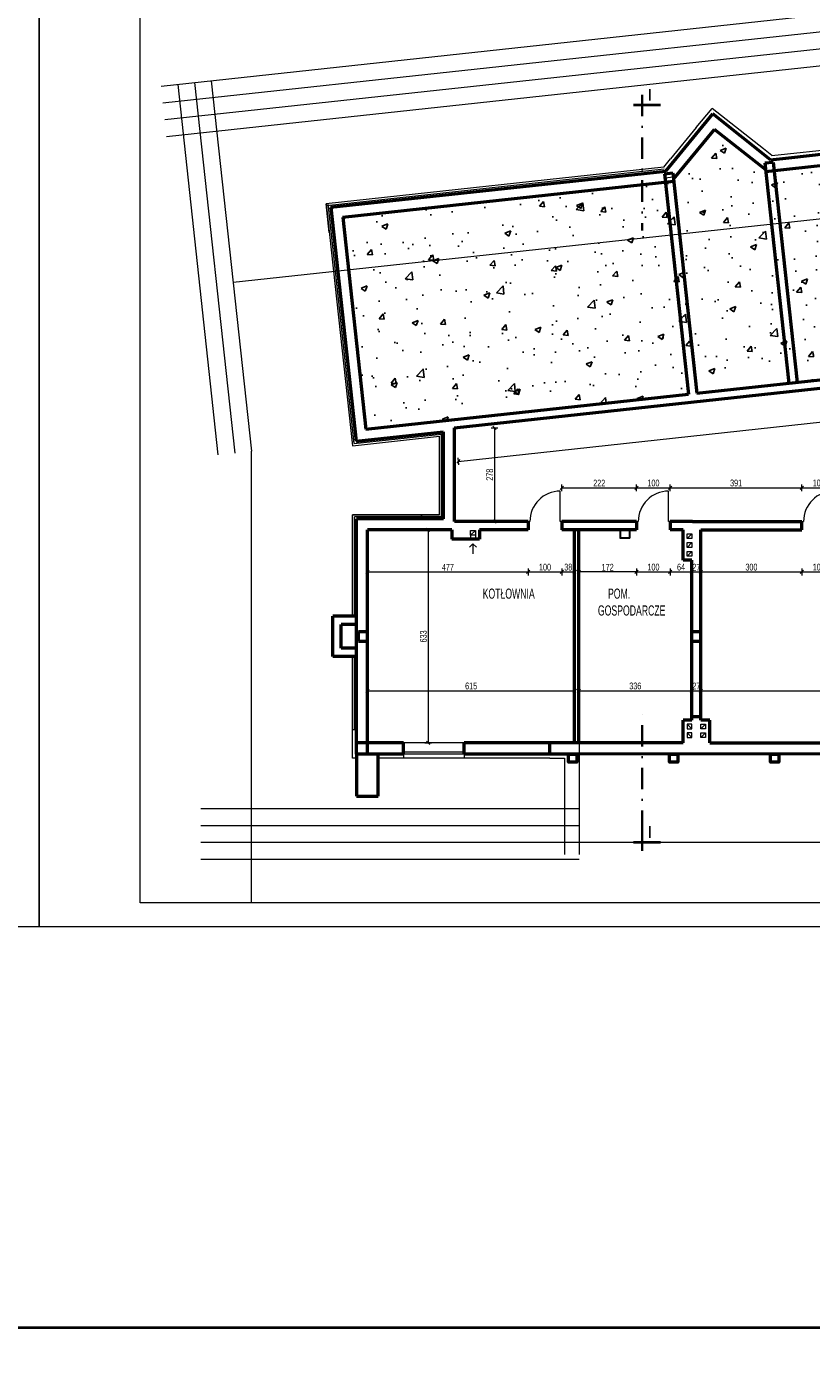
# Model space of a CAD drawing. Header units: millimetres. Extents: x 72202 to 304796, y 21658 to 519946.
# Tile 60 of 95: x 200516 to 202846, y 219314 to 223279. Entities that reach past the tile are written whole.
import ezdxf

# ---------------------------------------------------------------- set-up
doc = ezdxf.new("R2010")
doc.units = ezdxf.units.MM
doc.linetypes.add('ACAD_ISO10W100', pattern=[18.5, 12, -3, 0.5, -3])
doc.linetypes.add('DASHDOT', pattern=[25.4, 12.7, -6.35, 0, -6.35])
doc.layers.get('Defpoints').update_dxf_attribs({"color": 3})
for name, color, linetype, lineweight in [('kreskowanie', 9, 'Continuous', 5), ('linia - gruba - projektowana', 170, 'Continuous', 50), ('linia - ściany do wyburzenia', 9, 'Continuous', 5), ('LINIA CIENKA', 7, 'Continuous', 13), ('LINIA KRESKOWANIE', 9, 'Continuous', 5), ('LINIA WYMIAROWANIE', 1, 'Continuous', 9), ('OPISY', 251, 'Continuous', 9), ('ściana_istniejąca', 7, 'Continuous', 35)]:
    doc.layers.add(name, color=color, linetype=linetype, lineweight=lineweight)
doc.layers.add('LINIA-NIE DRUKOWAĆ', color=3, linetype='Continuous', lineweight=20, plot=False)
doc.styles.add('simplex', font='arial.ttf')
doc.styles.get("Standard").update_dxf_attribs({"font": 'ARIALN.TTF', "width": 0.75})
doc.linetypes.add('GRADZINOWANIE', pattern='A,0.00254,-2.54,[134,ltypeshp.shx,S=2.54,R=0,X=-2.54,Y=0],-5.08,[134,ltypeshp.shx,S=2.54,R=180,X=2.54,Y=0],-2.54', length=10.16254)
doc.dimstyles.new('sebek100', dxfattribs={"dimtxt": 17, "dimasz": 10, "dimexe": 10, "dimexo": 20, "dimgap": 4, "dimtad": 1, "dimrnd": 0.5, "dimtxsty": 'Standard', "dimblk": 'OBLIQUE', "dimcen": 8, "dimclre": 1, "dimazin": 0, "dimtm": 1e-09, "dimtfac": 1, "dimtix": 1, "dimtmove": 1, "dimatfit": 3, "dimldrblk": 'zas', "dimfxl": 0, "dimtolj": 2, "dimlwd": -1, "dimlwe": -1, "dimarcsym": 0})

# ---------------------------------------------------------------- blocks, each defined once
blk = doc.blocks.new('_Oblique')
at = {"color": 0, "linetype": 'ByBlock', "lineweight": -2}
blk.add_line((-0.5, -0.5), (0.5, 0.5), dxfattribs=at)
blk = doc.blocks.new('*D316')
at = {"layer": 'Defpoints', "color": 0, "lineweight": -3, "ltscale": 1.2}
for p in [(202465.3, 221218.8), (202465.3, 41854.9), (202493.3, 41854.9)]:
    blk.add_point(p, dxfattribs=at)
at = {"layer": 'LINIA WYMIAROWANIE', "color": 1, "ltscale": 1.2}
for p, q in [((202465.3, 41859.9), (202465.3, 41844.9)), ((202493.3, 41854.9), (202493.3, 41844.9))]:
    blk.add_line(p, q, dxfattribs=at)
at = {"layer": 'LINIA WYMIAROWANIE', "color": 0, "ltscale": 1.2}
blk.add_line((202493.3, 41854.9), (202465.3, 41854.9), dxfattribs=at)
at = {"layer": 'LINIA WYMIAROWANIE', "color": 0, "ltscale": 1.2, "xscale": 10, "yscale": 10, "zscale": 10, "rotation": 180}
blk.add_blockref('_Oblique', (202465.3, 41854.9), dxfattribs=at)
at = {"layer": 'LINIA WYMIAROWANIE', "color": 0, "ltscale": 1.2, "xscale": 10, "yscale": 10, "zscale": 10}
blk.add_blockref('_Oblique', (202493.3, 41854.9), dxfattribs=at)
at = {"layer": 'LINIA WYMIAROWANIE', "color": 0, "lineweight": -3, "ltscale": 1.2, "insert": (202479.3, 41868.1), "char_height": 18, "attachment_point": 5}
blk.add_mtext('\\A2;28', dxfattribs=at)
blk = doc.blocks.new('zas')
blk = doc.blocks.new('*D261')
at = {"layer": 'Defpoints', "color": 0, "lineweight": -3, "ltscale": 4}
for p in [(201528.3, 221783.8), (201528.3, 221150.8), (201708.3, 221150.8)]:
    blk.add_point(p, dxfattribs=at)
at = {"layer": 'LINIA WYMIAROWANIE', "ltscale": 4}
for p, q in [((201698.3, 221783.8), (201718.3, 221783.8)), ((201698.3, 221150.8), (201718.3, 221150.8))]:
    blk.add_line(p, q, dxfattribs=at)
at = {"layer": 'LINIA WYMIAROWANIE', "color": 0, "ltscale": 4}
blk.add_line((201708.3, 221783.8), (201708.3, 221150.8), dxfattribs=at)
at = {"layer": 'LINIA WYMIAROWANIE', "color": 0, "ltscale": 4, "xscale": 10, "yscale": 10, "zscale": 10}
for p, rotation in [((201708.3, 221783.8), 90), ((201708.3, 221150.8), 270)]:
    blk.add_blockref('_Oblique', p, dxfattribs=dict(at, rotation=rotation))
at = {"layer": 'LINIA WYMIAROWANIE', "color": 0, "lineweight": -3, "ltscale": 4, "insert": (201694.1, 221467.3), "char_height": 20, "attachment_point": 5, "rotation": 90}
blk.add_mtext('\\A2;633', dxfattribs=at)
blk = doc.blocks.new('*D262')
at = {"layer": 'Defpoints', "color": 0, "lineweight": -3, "ltscale": 4}
for p in [(201528.3, 221783.8), (202005.3, 221783.8), (202005.3, 221658.8)]:
    blk.add_point(p, dxfattribs=at)
at = {"layer": 'LINIA WYMIAROWANIE', "ltscale": 4}
for p, q in [((201528.3, 221668.8), (201528.3, 221648.8)), ((202005.3, 221668.8), (202005.3, 221648.8))]:
    blk.add_line(p, q, dxfattribs=at)
at = {"layer": 'LINIA WYMIAROWANIE', "color": 0, "ltscale": 4}
blk.add_line((201528.3, 221658.8), (202005.3, 221658.8), dxfattribs=at)
at = {"layer": 'LINIA WYMIAROWANIE', "color": 0, "ltscale": 4, "xscale": 10, "yscale": 10, "zscale": 10, "rotation": 180}
blk.add_blockref('_Oblique', (201528.3, 221658.8), dxfattribs=at)
at = {"layer": 'LINIA WYMIAROWANIE', "color": 0, "ltscale": 4, "xscale": 10, "yscale": 10, "zscale": 10}
blk.add_blockref('_Oblique', (202005.3, 221658.8), dxfattribs=at)
at = {"layer": 'LINIA WYMIAROWANIE', "color": 0, "lineweight": -3, "ltscale": 4, "insert": (201766.8, 221672.8), "char_height": 20, "attachment_point": 5}
blk.add_mtext('\\A2;477', dxfattribs=at)
blk = doc.blocks.new('*D263')
at = {"layer": 'Defpoints', "color": 0, "lineweight": -3, "ltscale": 4}
for p in [(202327.3, 221783.8), (202427.3, 221808.8), (202427.3, 221658.8)]:
    blk.add_point(p, dxfattribs=at)
at = {"layer": 'LINIA WYMIAROWANIE', "ltscale": 4}
for p, q in [((202327.3, 221668.8), (202327.3, 221648.8)), ((202427.3, 221668.8), (202427.3, 221648.8))]:
    blk.add_line(p, q, dxfattribs=at)
at = {"layer": 'LINIA WYMIAROWANIE', "color": 0, "ltscale": 4}
blk.add_line((202327.3, 221658.8), (202427.3, 221658.8), dxfattribs=at)
at = {"layer": 'LINIA WYMIAROWANIE', "color": 0, "ltscale": 4, "xscale": 10, "yscale": 10, "zscale": 10, "rotation": 180}
blk.add_blockref('_Oblique', (202327.3, 221658.8), dxfattribs=at)
at = {"layer": 'LINIA WYMIAROWANIE', "color": 0, "ltscale": 4, "xscale": 10, "yscale": 10, "zscale": 10}
blk.add_blockref('_Oblique', (202427.3, 221658.8), dxfattribs=at)
at = {"layer": 'LINIA WYMIAROWANIE', "color": 0, "lineweight": -3, "ltscale": 4, "insert": (202377.3, 221673.1), "char_height": 20, "attachment_point": 5}
blk.add_mtext('\\A2;100', dxfattribs=at)
blk = doc.blocks.new('*D264')
at = {"layer": 'Defpoints', "color": 0, "lineweight": -3, "ltscale": 4}
for p in [(202427.3, 221808.8), (202491.3, 221658.8), (202491.3, 221624.8)]:
    blk.add_point(p, dxfattribs=at)
at = {"layer": 'LINIA WYMIAROWANIE', "ltscale": 4}
for p, q in [((202427.3, 221668.8), (202427.3, 221648.8)), ((202491.3, 221648.8), (202491.3, 221668.8))]:
    blk.add_line(p, q, dxfattribs=at)
at = {"layer": 'LINIA WYMIAROWANIE', "color": 0, "ltscale": 4}
blk.add_line((202427.3, 221658.8), (202491.3, 221658.8), dxfattribs=at)
at = {"layer": 'LINIA WYMIAROWANIE', "color": 0, "ltscale": 4, "xscale": 10, "yscale": 10, "zscale": 10, "rotation": 180}
blk.add_blockref('_Oblique', (202427.3, 221658.8), dxfattribs=at)
at = {"layer": 'LINIA WYMIAROWANIE', "color": 0, "ltscale": 4, "xscale": 10, "yscale": 10, "zscale": 10}
blk.add_blockref('_Oblique', (202491.3, 221658.8), dxfattribs=at)
at = {"layer": 'LINIA WYMIAROWANIE', "color": 0, "lineweight": -3, "ltscale": 4, "insert": (202459.3, 221673.1), "char_height": 20, "attachment_point": 5}
blk.add_mtext('\\A2;64', dxfattribs=at)
blk = doc.blocks.new('*D265')
at = {"layer": 'Defpoints', "color": 0, "lineweight": -3, "ltscale": 4}
for p in [(202518.3, 221658.8), (202491.3, 221624.8), (202518.3, 221639.9)]:
    blk.add_point(p, dxfattribs=at)
at = {"layer": 'LINIA WYMIAROWANIE', "ltscale": 4}
for p, q in [((202491.3, 221648.8), (202491.3, 221668.8)), ((202518.3, 221658.8), (202518.3, 221668.8))]:
    blk.add_line(p, q, dxfattribs=at)
at = {"layer": 'LINIA WYMIAROWANIE', "color": 0, "ltscale": 4}
blk.add_line((202491.3, 221658.8), (202518.3, 221658.8), dxfattribs=at)
at = {"layer": 'LINIA WYMIAROWANIE', "color": 0, "ltscale": 4, "xscale": 10, "yscale": 10, "zscale": 10, "rotation": 180}
blk.add_blockref('_Oblique', (202491.3, 221658.8), dxfattribs=at)
at = {"layer": 'LINIA WYMIAROWANIE', "color": 0, "ltscale": 4, "xscale": 10, "yscale": 10, "zscale": 10}
blk.add_blockref('_Oblique', (202518.3, 221658.8), dxfattribs=at)
at = {"layer": 'LINIA WYMIAROWANIE', "color": 0, "lineweight": -3, "ltscale": 4, "insert": (202504.8, 221672.9), "char_height": 20, "attachment_point": 5}
blk.add_mtext('\\A2;27', dxfattribs=at)
blk = doc.blocks.new('*D266')
at = {"layer": 'Defpoints', "color": 0, "lineweight": -3, "ltscale": 4}
for p in [(202818.3, 221796.3), (202818.3, 221658.8), (202518.3, 221639.9)]:
    blk.add_point(p, dxfattribs=at)
at = {"layer": 'LINIA WYMIAROWANIE', "ltscale": 4}
for p, q in [((202518.3, 221658.8), (202518.3, 221668.8)), ((202818.3, 221668.8), (202818.3, 221648.8))]:
    blk.add_line(p, q, dxfattribs=at)
at = {"layer": 'LINIA WYMIAROWANIE', "color": 0, "ltscale": 4}
blk.add_line((202518.3, 221658.8), (202818.3, 221658.8), dxfattribs=at)
at = {"layer": 'LINIA WYMIAROWANIE', "color": 0, "ltscale": 4, "xscale": 10, "yscale": 10, "zscale": 10, "rotation": 180}
blk.add_blockref('_Oblique', (202518.3, 221658.8), dxfattribs=at)
at = {"layer": 'LINIA WYMIAROWANIE', "color": 0, "ltscale": 4, "xscale": 10, "yscale": 10, "zscale": 10}
blk.add_blockref('_Oblique', (202818.3, 221658.8), dxfattribs=at)
at = {"layer": 'LINIA WYMIAROWANIE', "color": 0, "lineweight": -3, "ltscale": 4, "insert": (202668.3, 221673.1), "char_height": 20, "attachment_point": 5}
blk.add_mtext('\\A2;300', dxfattribs=at)
blk = doc.blocks.new('*D267')
at = {"layer": 'Defpoints', "color": 0, "lineweight": -3, "ltscale": 4}
for p in [(202818.3, 221796.3), (202918.3, 221796.3), (202918.3, 221658.8)]:
    blk.add_point(p, dxfattribs=at)
at = {"layer": 'LINIA WYMIAROWANIE', "ltscale": 4}
for p, q in [((202818.3, 221668.8), (202818.3, 221648.8)), ((202918.3, 221668.8), (202918.3, 221648.8))]:
    blk.add_line(p, q, dxfattribs=at)
at = {"layer": 'LINIA WYMIAROWANIE', "color": 0, "ltscale": 4}
blk.add_line((202818.3, 221658.8), (202918.3, 221658.8), dxfattribs=at)
at = {"layer": 'LINIA WYMIAROWANIE', "color": 0, "ltscale": 4, "xscale": 10, "yscale": 10, "zscale": 10, "rotation": 180}
blk.add_blockref('_Oblique', (202818.3, 221658.8), dxfattribs=at)
at = {"layer": 'LINIA WYMIAROWANIE', "color": 0, "ltscale": 4, "xscale": 10, "yscale": 10, "zscale": 10}
blk.add_blockref('_Oblique', (202918.3, 221658.8), dxfattribs=at)
at = {"layer": 'LINIA WYMIAROWANIE', "color": 0, "lineweight": -3, "ltscale": 4, "insert": (202868.3, 221673.1), "char_height": 20, "attachment_point": 5}
blk.add_mtext('\\A2;100', dxfattribs=at)
blk = doc.blocks.new('*D273')
at = {"layer": 'Defpoints', "color": 0, "lineweight": -3, "ltscale": 4}
for p in [(202327.3, 221908.8), (202105.3, 221808.8), (202327.3, 221796.3)]:
    blk.add_point(p, dxfattribs=at)
at = {"layer": 'LINIA WYMIAROWANIE', "ltscale": 4}
for p, q in [((202105.3, 221898.8), (202105.3, 221918.8)), ((202327.3, 221898.8), (202327.3, 221918.8))]:
    blk.add_line(p, q, dxfattribs=at)
at = {"layer": 'LINIA WYMIAROWANIE', "color": 0, "ltscale": 4}
blk.add_line((202105.3, 221908.8), (202327.3, 221908.8), dxfattribs=at)
at = {"layer": 'LINIA WYMIAROWANIE', "color": 0, "ltscale": 4, "xscale": 10, "yscale": 10, "zscale": 10, "rotation": 180}
blk.add_blockref('_Oblique', (202105.3, 221908.8), dxfattribs=at)
at = {"layer": 'LINIA WYMIAROWANIE', "color": 0, "ltscale": 4, "xscale": 10, "yscale": 10, "zscale": 10}
blk.add_blockref('_Oblique', (202327.3, 221908.8), dxfattribs=at)
at = {"layer": 'LINIA WYMIAROWANIE', "color": 0, "lineweight": -3, "ltscale": 4, "insert": (202216.3, 221922.9), "char_height": 20, "attachment_point": 5}
blk.add_mtext('\\A2;222', dxfattribs=at)
blk = doc.blocks.new('*D274')
at = {"layer": 'Defpoints', "color": 0, "lineweight": -3, "ltscale": 4}
for p in [(202427.3, 221908.8), (202327.3, 221796.3), (202427.3, 221796.3)]:
    blk.add_point(p, dxfattribs=at)
at = {"layer": 'LINIA WYMIAROWANIE', "ltscale": 4}
for p, q in [((202327.3, 221898.8), (202327.3, 221918.8)), ((202427.3, 221898.8), (202427.3, 221918.8))]:
    blk.add_line(p, q, dxfattribs=at)
at = {"layer": 'LINIA WYMIAROWANIE', "color": 0, "ltscale": 4}
blk.add_line((202327.3, 221908.8), (202427.3, 221908.8), dxfattribs=at)
at = {"layer": 'LINIA WYMIAROWANIE', "color": 0, "ltscale": 4, "xscale": 10, "yscale": 10, "zscale": 10, "rotation": 180}
blk.add_blockref('_Oblique', (202327.3, 221908.8), dxfattribs=at)
at = {"layer": 'LINIA WYMIAROWANIE', "color": 0, "ltscale": 4, "xscale": 10, "yscale": 10, "zscale": 10}
blk.add_blockref('_Oblique', (202427.3, 221908.8), dxfattribs=at)
at = {"layer": 'LINIA WYMIAROWANIE', "color": 0, "lineweight": -3, "ltscale": 4, "insert": (202377.3, 221923.1), "char_height": 20, "attachment_point": 5}
blk.add_mtext('\\A2;100', dxfattribs=at)
blk = doc.blocks.new('*D275')
at = {"layer": 'Defpoints', "color": 0, "lineweight": -3, "ltscale": 4}
for p in [(202818.3, 221908.8), (202427.3, 221796.3), (202818.3, 221796.3)]:
    blk.add_point(p, dxfattribs=at)
at = {"layer": 'LINIA WYMIAROWANIE', "ltscale": 4}
for p, q in [((202427.3, 221898.8), (202427.3, 221918.8)), ((202818.3, 221898.8), (202818.3, 221918.8))]:
    blk.add_line(p, q, dxfattribs=at)
at = {"layer": 'LINIA WYMIAROWANIE', "color": 0, "ltscale": 4}
blk.add_line((202427.3, 221908.8), (202818.3, 221908.8), dxfattribs=at)
at = {"layer": 'LINIA WYMIAROWANIE', "color": 0, "ltscale": 4, "xscale": 10, "yscale": 10, "zscale": 10, "rotation": 180}
blk.add_blockref('_Oblique', (202427.3, 221908.8), dxfattribs=at)
at = {"layer": 'LINIA WYMIAROWANIE', "color": 0, "ltscale": 4, "xscale": 10, "yscale": 10, "zscale": 10}
blk.add_blockref('_Oblique', (202818.3, 221908.8), dxfattribs=at)
at = {"layer": 'LINIA WYMIAROWANIE', "color": 0, "lineweight": -3, "ltscale": 4, "insert": (202622.8, 221923.1), "char_height": 20, "attachment_point": 5}
blk.add_mtext('\\A2;391', dxfattribs=at)
blk = doc.blocks.new('*D258')
at = {"layer": 'Defpoints', "color": 0, "lineweight": -3, "ltscale": 4}
for p in [(202918.3, 221908.8), (202818.3, 221796.3), (202918.3, 221796.3)]:
    blk.add_point(p, dxfattribs=at)
at = {"layer": 'LINIA WYMIAROWANIE', "ltscale": 4}
for p, q in [((202818.3, 221898.8), (202818.3, 221918.8)), ((202918.3, 221898.8), (202918.3, 221918.8))]:
    blk.add_line(p, q, dxfattribs=at)
at = {"layer": 'LINIA WYMIAROWANIE', "color": 0, "ltscale": 4}
blk.add_line((202818.3, 221908.8), (202918.3, 221908.8), dxfattribs=at)
at = {"layer": 'LINIA WYMIAROWANIE', "color": 0, "ltscale": 4, "xscale": 10, "yscale": 10, "zscale": 10, "rotation": 180}
blk.add_blockref('_Oblique', (202818.3, 221908.8), dxfattribs=at)
at = {"layer": 'LINIA WYMIAROWANIE', "color": 0, "ltscale": 4, "xscale": 10, "yscale": 10, "zscale": 10}
blk.add_blockref('_Oblique', (202918.3, 221908.8), dxfattribs=at)
at = {"layer": 'LINIA WYMIAROWANIE', "color": 0, "lineweight": -3, "ltscale": 4, "insert": (202868.3, 221923.1), "char_height": 20, "attachment_point": 5}
blk.add_mtext('\\A2;100', dxfattribs=at)
blk = doc.blocks.new('*D285')
at = {"layer": 'Defpoints', "color": 0, "lineweight": -3, "ltscale": 4}
for p in [(205734.2, 222514.4), (205745, 222415), (201786.8, 222086.8)]:
    blk.add_point(p, dxfattribs=at)
at = {"layer": 'LINIA WYMIAROWANIE', "color": 0, "ltscale": 4}
blk.add_line((201797.6, 221987.4), (205745, 222415), dxfattribs=at)
at = {"layer": 'LINIA WYMIAROWANIE', "ltscale": 4}
for p, q in [((205743.9, 222424.9), (205746.1, 222405.1)), ((201796.5, 221997.4), (201798.6, 221977.5))]:
    blk.add_line(p, q, dxfattribs=at)
at = {"layer": 'LINIA WYMIAROWANIE', "color": 0, "ltscale": 4, "xscale": 10, "yscale": 10, "zscale": 10}
for p, rotation in [((205745, 222415), 6.182017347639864), ((201797.6, 221987.4), 186.1820173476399)]:
    blk.add_blockref('_Oblique', p, dxfattribs=dict(at, rotation=rotation))
at = {"layer": 'LINIA WYMIAROWANIE', "color": 0, "lineweight": -3, "ltscale": 4, "insert": (203769.8, 222215.3), "char_height": 20, "attachment_point": 5, "rotation": 6.182}
blk.add_mtext('\\A2;3970', dxfattribs=at)
blk = doc.blocks.new('*D286')
at = {"layer": 'Defpoints', "color": 0, "lineweight": -3, "ltscale": 4}
for p in [(201786.8, 222086.8), (201786.8, 221808.8), (201905.3, 221808.8)]:
    blk.add_point(p, dxfattribs=at)
at = {"layer": 'LINIA WYMIAROWANIE', "ltscale": 4}
for p, q in [((201895.3, 222086.8), (201915.3, 222086.8)), ((201895.3, 221808.8), (201915.3, 221808.8))]:
    blk.add_line(p, q, dxfattribs=at)
at = {"layer": 'LINIA WYMIAROWANIE', "color": 0, "ltscale": 4}
blk.add_line((201905.3, 222086.8), (201905.3, 221808.8), dxfattribs=at)
at = {"layer": 'LINIA WYMIAROWANIE', "color": 0, "ltscale": 4, "xscale": 10, "yscale": 10, "zscale": 10}
for p, rotation in [((201905.3, 222086.8), 90), ((201905.3, 221808.8), 270)]:
    blk.add_blockref('_Oblique', p, dxfattribs=dict(at, rotation=rotation))
at = {"layer": 'LINIA WYMIAROWANIE', "color": 0, "lineweight": -3, "ltscale": 4, "insert": (201891.1, 221947.8), "char_height": 20, "attachment_point": 5, "rotation": 90}
blk.add_mtext('\\A2;278', dxfattribs=at)
blk = doc.blocks.new('*D287')
at = {"layer": 'Defpoints', "color": 0, "lineweight": -3, "ltscale": 4}
for p in [(202143.3, 221305.8), (202143.3, 221255.8), (201528.3, 221189.8)]:
    blk.add_point(p, dxfattribs=at)
at = {"layer": 'LINIA WYMIAROWANIE', "ltscale": 4}
for p, q in [((201528.3, 221295.8), (201528.3, 221315.8)), ((202143.3, 221295.8), (202143.3, 221315.8))]:
    blk.add_line(p, q, dxfattribs=at)
at = {"layer": 'LINIA WYMIAROWANIE', "color": 0, "ltscale": 4}
blk.add_line((201528.3, 221305.8), (202143.3, 221305.8), dxfattribs=at)
at = {"layer": 'LINIA WYMIAROWANIE', "color": 0, "ltscale": 4, "xscale": 10, "yscale": 10, "zscale": 10, "rotation": 180}
blk.add_blockref('_Oblique', (201528.3, 221305.8), dxfattribs=at)
at = {"layer": 'LINIA WYMIAROWANIE', "color": 0, "ltscale": 4, "xscale": 10, "yscale": 10, "zscale": 10}
blk.add_blockref('_Oblique', (202143.3, 221305.8), dxfattribs=at)
at = {"layer": 'LINIA WYMIAROWANIE', "color": 0, "lineweight": -3, "ltscale": 4, "insert": (201835.8, 221320.1), "char_height": 20, "attachment_point": 5}
blk.add_mtext('\\A2;615', dxfattribs=at)
blk = doc.blocks.new('*D288')
at = {"layer": 'Defpoints', "color": 0, "lineweight": -3, "ltscale": 4}
for p in [(202518.3, 221305.8), (202518.3, 221279.9), (202491.3, 221255.8)]:
    blk.add_point(p, dxfattribs=at)
at = {"layer": 'LINIA WYMIAROWANIE', "ltscale": 4}
for p, q in [((202491.3, 221295.8), (202491.3, 221315.8)), ((202518.3, 221299.9), (202518.3, 221315.8))]:
    blk.add_line(p, q, dxfattribs=at)
at = {"layer": 'LINIA WYMIAROWANIE', "color": 0, "ltscale": 4}
blk.add_line((202491.3, 221305.8), (202518.3, 221305.8), dxfattribs=at)
at = {"layer": 'LINIA WYMIAROWANIE', "color": 0, "ltscale": 4, "xscale": 10, "yscale": 10, "zscale": 10, "rotation": 180}
blk.add_blockref('_Oblique', (202491.3, 221305.8), dxfattribs=at)
at = {"layer": 'LINIA WYMIAROWANIE', "color": 0, "ltscale": 4, "xscale": 10, "yscale": 10, "zscale": 10}
blk.add_blockref('_Oblique', (202518.3, 221305.8), dxfattribs=at)
at = {"layer": 'LINIA WYMIAROWANIE', "color": 0, "lineweight": -3, "ltscale": 4, "insert": (202504.8, 221319.9), "char_height": 20, "attachment_point": 5}
blk.add_mtext('\\A2;27', dxfattribs=at)
blk = doc.blocks.new('*D289')
at = {"layer": 'Defpoints', "color": 0, "lineweight": -3, "ltscale": 4}
for p in [(203325.3, 221305.8), (202518.3, 221279.9), (203325.3, 221219.7)]:
    blk.add_point(p, dxfattribs=at)
at = {"layer": 'LINIA WYMIAROWANIE', "ltscale": 4}
for p, q in [((202518.3, 221299.9), (202518.3, 221315.8)), ((203325.3, 221295.8), (203325.3, 221315.8))]:
    blk.add_line(p, q, dxfattribs=at)
at = {"layer": 'LINIA WYMIAROWANIE', "color": 0, "ltscale": 4}
blk.add_line((202518.3, 221305.8), (203325.3, 221305.8), dxfattribs=at)
at = {"layer": 'LINIA WYMIAROWANIE', "color": 0, "ltscale": 4, "xscale": 10, "yscale": 10, "zscale": 10, "rotation": 180}
blk.add_blockref('_Oblique', (202518.3, 221305.8), dxfattribs=at)
at = {"layer": 'LINIA WYMIAROWANIE', "color": 0, "ltscale": 4, "xscale": 10, "yscale": 10, "zscale": 10}
blk.add_blockref('_Oblique', (203325.3, 221305.8), dxfattribs=at)
at = {"layer": 'LINIA WYMIAROWANIE', "color": 0, "lineweight": -3, "ltscale": 4, "insert": (202921.8, 221320.1), "char_height": 20, "attachment_point": 5}
blk.add_mtext('\\A2;807', dxfattribs=at)
blk = doc.blocks.new('*D456')
at = {"layer": 'Defpoints', "color": 0, "lineweight": -3, "ltscale": 4}
for p in [(202005.3, 221796.3), (202105.3, 221798), (202105.3, 221658.8)]:
    blk.add_point(p, dxfattribs=at)
at = {"layer": 'LINIA WYMIAROWANIE', "ltscale": 4}
for p, q in [((202005.3, 221668.8), (202005.3, 221648.8)), ((202105.3, 221668.8), (202105.3, 221648.8))]:
    blk.add_line(p, q, dxfattribs=at)
at = {"layer": 'LINIA WYMIAROWANIE', "color": 0, "ltscale": 4}
blk.add_line((202005.3, 221658.8), (202105.3, 221658.8), dxfattribs=at)
at = {"layer": 'LINIA WYMIAROWANIE', "color": 0, "ltscale": 4, "xscale": 10, "yscale": 10, "zscale": 10, "rotation": 180}
blk.add_blockref('_Oblique', (202005.3, 221658.8), dxfattribs=at)
at = {"layer": 'LINIA WYMIAROWANIE', "color": 0, "ltscale": 4, "xscale": 10, "yscale": 10, "zscale": 10}
blk.add_blockref('_Oblique', (202105.3, 221658.8), dxfattribs=at)
at = {"layer": 'LINIA WYMIAROWANIE', "color": 0, "lineweight": -3, "ltscale": 4, "insert": (202055.3, 221673.1), "char_height": 20, "attachment_point": 5}
blk.add_mtext('\\A2;100', dxfattribs=at)
blk = doc.blocks.new('*D457')
at = {"layer": 'Defpoints', "color": 0, "lineweight": -3, "ltscale": 4}
for p in [(202105.3, 221791.3), (202143.3, 221791.3), (202143.3, 221658.8)]:
    blk.add_point(p, dxfattribs=at)
at = {"layer": 'LINIA WYMIAROWANIE', "ltscale": 4}
for p, q in [((202105.3, 221668.8), (202105.3, 221648.8)), ((202143.3, 221668.8), (202143.3, 221648.8))]:
    blk.add_line(p, q, dxfattribs=at)
at = {"layer": 'LINIA WYMIAROWANIE', "color": 0, "ltscale": 4}
blk.add_line((202105.3, 221658.8), (202143.3, 221658.8), dxfattribs=at)
at = {"layer": 'LINIA WYMIAROWANIE', "color": 0, "ltscale": 4, "xscale": 10, "yscale": 10, "zscale": 10, "rotation": 180}
blk.add_blockref('_Oblique', (202105.3, 221658.8), dxfattribs=at)
at = {"layer": 'LINIA WYMIAROWANIE', "color": 0, "ltscale": 4, "xscale": 10, "yscale": 10, "zscale": 10}
blk.add_blockref('_Oblique', (202143.3, 221658.8), dxfattribs=at)
at = {"layer": 'LINIA WYMIAROWANIE', "color": 0, "lineweight": -3, "ltscale": 4, "insert": (202124.3, 221673.1), "char_height": 20, "attachment_point": 5}
blk.add_mtext('\\A2;38', dxfattribs=at)
blk = doc.blocks.new('*D458')
at = {"layer": 'Defpoints', "color": 0, "lineweight": -3, "ltscale": 4}
for p in [(202155.3, 221783.8), (202327.3, 221783.8), (202155.3, 221658.8)]:
    blk.add_point(p, dxfattribs=at)
at = {"layer": 'LINIA WYMIAROWANIE', "ltscale": 4}
for p, q in [((202155.3, 221668.8), (202155.3, 221648.8)), ((202327.3, 221668.8), (202327.3, 221648.8))]:
    blk.add_line(p, q, dxfattribs=at)
at = {"layer": 'LINIA WYMIAROWANIE', "color": 0, "ltscale": 4}
blk.add_line((202327.3, 221658.8), (202155.3, 221658.8), dxfattribs=at)
at = {"layer": 'LINIA WYMIAROWANIE', "color": 0, "ltscale": 4, "xscale": 10, "yscale": 10, "zscale": 10, "rotation": 180}
blk.add_blockref('_Oblique', (202155.3, 221658.8), dxfattribs=at)
at = {"layer": 'LINIA WYMIAROWANIE', "color": 0, "ltscale": 4, "xscale": 10, "yscale": 10, "zscale": 10}
blk.add_blockref('_Oblique', (202327.3, 221658.8), dxfattribs=at)
at = {"layer": 'LINIA WYMIAROWANIE', "color": 0, "lineweight": -3, "ltscale": 4, "insert": (202241.3, 221672.9), "char_height": 20, "attachment_point": 5}
blk.add_mtext('\\A2;172', dxfattribs=at)
blk = doc.blocks.new('*D459')
at = {"layer": 'Defpoints', "color": 0, "lineweight": -3, "ltscale": 4}
for p in [(202155.3, 221394.1), (202491.3, 221394.1), (202491.3, 221305.8)]:
    blk.add_point(p, dxfattribs=at)
at = {"layer": 'LINIA WYMIAROWANIE', "ltscale": 4}
for p, q in [((202155.3, 221315.8), (202155.3, 221295.8)), ((202491.3, 221315.8), (202491.3, 221295.8))]:
    blk.add_line(p, q, dxfattribs=at)
at = {"layer": 'LINIA WYMIAROWANIE', "color": 0, "ltscale": 4}
blk.add_line((202155.3, 221305.8), (202491.3, 221305.8), dxfattribs=at)
at = {"layer": 'LINIA WYMIAROWANIE', "color": 0, "ltscale": 4, "xscale": 10, "yscale": 10, "zscale": 10, "rotation": 180}
blk.add_blockref('_Oblique', (202155.3, 221305.8), dxfattribs=at)
at = {"layer": 'LINIA WYMIAROWANIE', "color": 0, "ltscale": 4, "xscale": 10, "yscale": 10, "zscale": 10}
blk.add_blockref('_Oblique', (202491.3, 221305.8), dxfattribs=at)
at = {"layer": 'LINIA WYMIAROWANIE', "color": 0, "lineweight": -3, "ltscale": 4, "insert": (202323.3, 221320.1), "char_height": 20, "attachment_point": 5}
blk.add_mtext('\\A2;336', dxfattribs=at)

msp = doc.modelspace()

# ---------------------------------------------------------------- hatches: boundary and pattern name
at = {"layer": 'linia - ściany do wyburzenia', "lineweight": -3, "ltscale": 1.2}
h = msp.add_hatch(dxfattribs=at)
h.set_pattern_fill('AR-CONC', color=256)
h.set_pattern_definition([(50, (54647.69, 17026.8), (182.18467, -15.939086), [19.05, -209.55]), (355, (54647.69, 17026.8), (-35.24342, 191.05685), [15.24, -167.64058]), (100.451445, (54662.87, 17025.47), (146.94125, 175.11775), [16.19001, -178.09024]), (46.1842, (54647.69, 17077.6), (271.07904, -42.04233), [28.575, -314.325]), (96.63556, (54670.28, 17074.1), (237.40413, 247.42612), [24.28502, -267.1356]), (351.18415, (54647.69, 17077.6), (237.40413, 247.42612), [22.85997, -251.45973]), (21, (54673.09, 17064.9), (151.61439, -102.2652), [19.05, -209.55]), (326, (54673.09, 17064.9), (61.80203, 184.18797), [15.24, -167.64]), (71.451445, (54685.72, 17056.38), (213.41642, 81.92277), [16.19001, -178.08994]), (37.5, (54647.686, 17026.8), (3.088603, 84.555039), [0, -165.608, 0, -170.18, 0, -168.275]), (7.5, (54647.69, 17026.8), (66.819663, 100.180575), [0, -97.028, 0, -161.798, 0, -64.135]), (327.5, (54591.044, 17026.8), (135.590595, -5.728744), [0, -63.5, 0, -198.12, 0, -262.89]), (317.5, (54565.64, 17026.8), (148.12918, 25.42649), [0, -82.55, 0, -131.572, 0, -186.69])])
h.paths.add_polyline_path([(203253.976, 222907.607), (202736.006, 222851.502), (202711.151, 222848.81), (202558.314, 222973.329), (202437.751, 222819.196), (201454.999, 222712.747), (201523.165, 222083.428), (203322.142, 222278.288)])

# ---------------------------------------------------------------- linework, layer by layer
at = {"layer": 'kreskowanie', "color": 0, "linetype": 'ACAD_ISO10W100', "lineweight": 40, "ltscale": 12}
for p, q in [((202318.026, 223045.966), (202398.026, 223045.966)), ((202318.026, 220855.846), (202398.026, 220855.846))]:
    msp.add_line(p, q, dxfattribs=at)
at = {"layer": 'linia - gruba - projektowana'}
for p, q in [((202414.454, 222849.865), (202553.333, 223019.311)), ((202725.274, 222883.532), (202553.333, 223019.311)), ((202437.077, 222825.409), (202558.314, 222973.329)), ((202710.698, 222852.994), (202558.314, 222973.329)), ((202779.179, 222889.371), (203405.515, 222957.214)), ((202782.733, 222856.563), (203409.069, 222924.406)), ((202725.274, 222883.532), (202779.179, 222889.371)), ((201418.637, 222742.001), (202414.454, 222849.865)), ((202708.459, 222873.664), (202733.314, 222876.356)), ((202708.459, 222873.664), (202779.317, 222219.491)), ((202711.151, 222848.81), (202782.733, 222856.563)), ((202733.314, 222876.356), (202804.172, 222222.183)), ((201454.999, 222712.747), (202437.751, 222819.196)), ((202410.204, 222841.358), (202435.058, 222844.05)), ((202410.204, 222841.358), (202412.896, 222816.503)), ((202410.204, 222841.358), (202481.062, 222187.184)), ((202435.058, 222844.05), (202505.917, 222189.877)), ((201418.637, 222742.001), (201493.911, 222047.066)), ((201454.999, 222712.747), (201523.165, 222083.428)), ((202505.917, 222189.877), (203599.023, 222308.279)), ((201786.792, 222086.837), (203601.715, 222283.424)), ((201523.165, 222083.428), (202481.062, 222187.184)), ((201493.911, 222047.066), (201753.792, 222075.216)), ((201753.792, 221816.846), (201753.792, 222075.216)), ((201786.792, 221808.846), (201786.792, 222086.837)), ((201495.292, 221189.846), (201495.292, 221816.846)), ((201753.792, 221816.846), (201495.292, 221816.846)), ((201528.292, 221189.846), (201528.292, 221783.846)), ((201778.292, 221783.846), (201528.292, 221783.846)), ((201778.292, 221783.846), (201778.292, 221755.846)), ((202005.292, 221808.846), (201786.792, 221808.846)), ((201860.292, 221783.846), (201860.292, 221755.846)), ((202005.292, 221783.846), (201860.292, 221783.846)), ((202005.292, 221808.846), (202005.292, 221783.846)), ((202327.292, 221808.846), (202105.292, 221808.846)), ((202105.292, 221808.846), (202105.292, 221783.846)), ((202327.292, 221783.846), (202105.292, 221783.846)), ((202143.292, 221150.846), (202143.292, 221783.846)), ((202155.292, 221150.846), (202155.292, 221783.846)), ((202327.292, 221808.846), (202327.292, 221783.846)), ((202493.292, 221808.846), (202427.292, 221808.846)), ((202427.292, 221808.846), (202427.292, 221783.846)), ((202465.292, 221783.846), (202427.292, 221783.846)), ((202465.292, 221693.846), (202465.292, 221783.846)), ((202493.292, 221808.846), (202818.292, 221808.846)), ((202518.292, 221218.846), (202518.292, 221783.846)), ((202518.292, 221783.846), (202818.292, 221783.846)), ((201860.292, 221755.846), (201778.292, 221755.846)), ((202491.292, 221693.846), (202465.292, 221693.846)), ((202491.292, 221218.846), (202491.292, 221693.846)), ((202491.292, 221693.846), (202491.292, 221693.846)), ((201425.292, 221407.346), (201425.292, 221527.346)), ((201495.292, 221527.346), (201425.292, 221527.346)), ((201450.292, 221432.346), (201450.292, 221502.346)), ((201495.292, 221502.346), (201450.292, 221502.346)), ((201501.292, 221452.846), (201501.292, 221481.846)), ((201501.292, 221481.846), (201528.292, 221481.846)), ((202491.292, 221481.846), (202518.292, 221481.846)), ((202518.292, 221452.846), (202518.292, 221481.846)), ((201495.292, 221432.346), (201450.292, 221432.346)), ((201501.292, 221452.846), (201528.292, 221452.846)), ((202491.292, 221452.846), (202518.292, 221452.846)), ((201495.292, 221407.346), (201425.292, 221407.346)), ((202491.292, 221218.846), (202491.292, 221228.846)), ((202518.292, 221228.846), (202491.292, 221228.846)), ((202518.292, 221218.846), (202518.292, 221228.846)), ((201495.292, 221117.846), (201495.292, 221189.846)), ((201528.292, 221117.846), (201528.292, 221189.846)), ((202465.292, 221150.846), (202465.292, 221218.846)), ((202491.292, 221218.846), (202465.292, 221218.846)), ((202544.292, 221218.846), (202518.292, 221218.846)), ((202544.292, 221150.846), (202544.292, 221218.846)), ((201634.792, 221150.846), (201495.292, 221150.846)), ((201634.792, 221117.846), (201634.792, 221150.846)), ((202069.792, 221150.846), (201814.792, 221150.846)), ((201814.792, 221117.846), (201814.792, 221150.846)), ((202465.292, 221150.846), (202069.792, 221150.846)), ((202069.792, 221118.554), (202069.792, 221150.846)), ((202544.292, 221150.846), (202974.292, 221150.846)), ((201634.792, 221117.846), (201495.292, 221117.846)), ((201495.292, 221117.846), (201495.292, 220992.846)), ((201559.292, 220992.846), (201559.292, 221117.846)), ((202069.792, 221117.846), (201814.792, 221117.846)), ((203100.292, 221117.846), (202069.792, 221118.554)), ((202125.292, 221117.846), (202069.792, 221117.846)), ((201495.292, 220992.846), (201559.292, 220992.846))]:
    msp.add_line(p, q, dxfattribs=at)
msp.add_lwpolyline([(202818.292, 221783.846), (202818.292, 221808.846)], dxfattribs=at)
for points in [[(202125.292, 221117.846), (202149.292, 221117.846), (202149.292, 221093.846), (202125.292, 221093.846)], [(202425.292, 221117.846), (202449.292, 221117.846), (202449.292, 221093.846), (202425.292, 221093.846)], [(202725.292, 221117.846), (202749.292, 221117.846), (202749.292, 221093.846), (202725.292, 221093.846)]]:
    msp.add_lwpolyline(points, close=True, dxfattribs=at)
at = {"layer": 'LINIA CIENKA'}
for p, q in [((202728.86, 222895.991), (205703.276, 223218.171)), ((202504.493, 222978.652), (202551.522, 223036.032)), ((202703.923, 222915.683), (202551.522, 223036.032)), ((202504.493, 222978.652), (202428.425, 222885.842)), ((202408.044, 222860.976), (202428.425, 222885.842)), ((202728.86, 222895.991), (202703.923, 222915.683)), ((202731.15, 222896.333), (202731.16, 222896.24)), ((202408.044, 222860.976), (201405.401, 222752.768)), ((201414.632, 222667.542), (201405.401, 222752.768)), ((201405.405, 222752.732), (201483.262, 222033.937)), ((201483.292, 222033.846), (201741.792, 222061.846)), ((201741.792, 221828.846), (201741.792, 222061.846)), ((202100.292, 221808.846), (202100.292, 221898.846)), ((202422.292, 221808.846), (202422.292, 221898.846)), ((201483.292, 221527.346), (201483.292, 221828.846)), ((201483.292, 221828.846), (201741.792, 221828.846)), ((201741.792, 221828.846), (201483.292, 221828.846)), ((201848.292, 221781.846), (201834.292, 221767.846)), ((202005.292, 221808.846), (202010.292, 221808.846)), ((202005.292, 221808.846), (202010.292, 221808.846)), ((202105.292, 221808.846), (202100.292, 221808.846)), ((202105.292, 221808.846), (202100.292, 221808.846)), ((202277.292, 221783.846), (202277.292, 221758.846)), ((202279.292, 221783.846), (202279.292, 221758.846)), ((202305.292, 221783.846), (202305.292, 221758.846)), ((202307.292, 221783.846), (202307.292, 221758.846)), ((202327.292, 221808.846), (202332.292, 221808.846)), ((202327.292, 221808.846), (202332.292, 221808.846)), ((202427.292, 221808.846), (202422.292, 221808.846)), ((202427.292, 221808.846), (202422.292, 221808.846)), ((202818.292, 221808.846), (202823.292, 221808.846)), ((202818.292, 221808.846), (202823.292, 221808.846)), ((201483.292, 221527.346), (201483.292, 221744.846)), ((201831.292, 221732.846), (201841.292, 221742.846)), ((201834.292, 221767.846), (201834.292, 221755.846)), ((201841.292, 221742.846), (201841.292, 221712.846)), ((201851.292, 221732.846), (201841.292, 221742.846)), ((201848.292, 221767.846), (201848.292, 221755.846)), ((202277.292, 221760.846), (202307.292, 221760.846)), ((202277.292, 221758.846), (202307.292, 221758.846)), ((202491.292, 221771.846), (202477.292, 221757.846)), ((202491.292, 221745.846), (202477.292, 221731.846)), ((202491.292, 221719.846), (202477.292, 221705.846)), ((201483.292, 221502.346), (201483.292, 221504.846)), ((201495.292, 221487.846), (201495.292, 221482.846)), ((202491.292, 221487.846), (202491.292, 221482.846)), ((201483.292, 221429.846), (201483.292, 221432.346)), ((201483.292, 221189.846), (201483.292, 221407.346)), ((201483.292, 221189.846), (201483.292, 221407.346)), ((201483.292, 221105.846), (201483.292, 221189.846)), ((201495.292, 221189.846), (201483.292, 221189.846)), ((202477.292, 221206.846), (202491.292, 221192.846)), ((202477.292, 221180.846), (202491.292, 221166.846)), ((202532.292, 221206.846), (202518.292, 221192.846)), ((202532.292, 221180.846), (202518.292, 221166.846)), ((201814.792, 221150.846), (201634.792, 221150.846)), ((202076.505, 221150.846), (201889.792, 221150.846)), ((202156.649, 221150.846), (202156.649, 220819.482)), ((201495.292, 221105.846), (201483.292, 221105.846)), ((201634.792, 221105.846), (201559.292, 221105.846)), ((201814.84, 221123.845), (201634.792, 221123.845)), ((201814.84, 221117.845), (201634.792, 221117.845)), ((201634.792, 221117.845), (201634.792, 221105.846)), ((201814.792, 221105.846), (201634.792, 221105.846)), ((201814.792, 221117.845), (201814.792, 221105.845)), ((202069.792, 221105.846), (201814.792, 221105.846)), ((202069.792, 221105.846), (201889.792, 221105.846)), ((202069.792, 221105.846), (202113.292, 221105.846)), ((202113.292, 221105.846), (202113.292, 220819.482))]:
    msp.add_line(p, q, dxfattribs=at)
for points in [[(200853.292, 220675.846), (200853.292, 223503.294), (207383.292, 223503.294), (207383.292, 220675.846)], [(201834.292, 221781.846), (201848.292, 221781.846), (201848.292, 221767.846), (201834.292, 221767.846)], [(202477.292, 221771.846), (202491.292, 221771.846), (202491.292, 221757.846), (202477.292, 221757.846)], [(202477.292, 221745.846), (202491.292, 221745.846), (202491.292, 221731.846), (202477.292, 221731.846)], [(202477.292, 221719.846), (202491.292, 221719.846), (202491.292, 221705.846), (202477.292, 221705.846)], [(202491.292, 221206.846), (202477.292, 221206.846), (202477.292, 221192.846), (202491.292, 221192.846)], [(202491.292, 221180.846), (202477.292, 221180.846), (202477.292, 221166.846), (202491.292, 221166.846)], [(202518.292, 221206.846), (202532.292, 221206.846), (202532.292, 221192.846), (202518.292, 221192.846)], [(202518.292, 221180.846), (202532.292, 221180.846), (202532.292, 221166.846), (202518.292, 221166.846)]]:
    msp.add_lwpolyline(points, close=True, dxfattribs=at)
for centre in [(202100.292, 221808.846), (202422.292, 221808.846), (202913.292, 221808.846)]:
    msp.add_arc(centre, 90, 90, 180, dxfattribs=at)
at = {"layer": 'LINIA KRESKOWANIE', "linetype": 'GRADZINOWANIE', "ltscale": 0.6}
for p, q in [((202408.688, 222855.01), (201406.044, 222746.802)), ((201488.592, 222040.455), (201411.366, 222753.414)), ((201488.592, 222040.455), (201747.792, 222068.531)), ((201747.792, 221822.846), (201747.792, 222068.531)), ((201489.292, 221527.346), (201489.292, 221822.846)), ((201747.792, 221822.846), (201489.292, 221822.846)), ((201489.292, 221189.846), (201489.292, 221407.346))]:
    msp.add_line(p, q, dxfattribs=at)
at = {"layer": 'LINIA WYMIAROWANIE', "color": 4, "ltscale": 1.2}
for q in [(202411.55, 222828.931), (202437.751, 222819.196)]:
    msp.add_line((202436.404, 222831.623), q, dxfattribs=at)
at = {"layer": 'LINIA WYMIAROWANIE', "lineweight": 40, "ltscale": 4}
msp.add_lwpolyline([(189252.203, 225352.466), (235397.589, 225352.466), (235397.589, 219413.411), (189252.203, 219413.411)], close=True, dxfattribs=at)
at = {"layer": 'LINIA WYMIAROWANIE', "color": 4, "ltscale": 1.2}
msp.add_lwpolyline([(202410.204, 222841.358), (202412.896, 222816.503), (202437.751, 222819.196), (202435.058, 222844.05), (202410.204, 222841.358)], dxfattribs=at)
at = {"layer": 'LINIA WYMIAROWANIE', "lineweight": -3, "ltscale": 1.2}
msp.add_arc((201483.292, 221828.846), 205.091, 356.645672, 0, dxfattribs=at)
at = {"layer": 'LINIA-NIE DRUKOWAĆ'}
for p, q in [((200914.956, 223101.854), (205660.201, 223615.845)), ((200920.341, 223052.144), (205665.585, 223566.136)), ((200925.725, 223002.435), (205670.969, 223516.427)), ((200931.11, 222952.726), (205676.354, 223466.718)), ((200964.666, 223107.238), (201083.874, 222006.691)), ((201014.375, 223112.622), (201133.583, 222012.076)), ((201064.084, 223118.007), (201183.292, 222017.46)), ((201064.084, 223118.007), (201183.292, 222017.46)), ((205680.398, 223011.506), (201129.02, 222518.513)), ((201183.292, 220675.846), (201183.292, 222017.46)), ((201033.292, 220955.846), (202156.61, 220955.846)), ((201033.292, 220905.846), (202156.61, 220905.846)), ((201033.292, 220855.846), (202156.649, 220855.846)), ((201033.292, 220805.846), (202156.61, 220805.846))]:
    msp.add_line(p, q, dxfattribs=at)
for points in [[(193653.292, 223575.846), (193653.292, 220605.846), (200553.292, 220605.846), (200553.292, 223575.846)], [(200553.292, 223575.846), (200553.292, 220605.846), (207453.292, 220605.846), (207453.292, 223575.846)]]:
    msp.add_lwpolyline(points, close=True, dxfattribs=at)
msp.add_lwpolyline([(202156.649, 220855.846), (205768.44, 220855.846)], dxfattribs=at)
at = {"layer": 'ściana_istniejąca', "linetype": 'DASHDOT', "ltscale": 5}
for p, q in [((202344.253, 223076.418), (202344.253, 222672.791)), ((202344.253, 220886.297), (202344.253, 221241.697)), ((202344.253, 220886.297), (202344.253, 220830.708))]:
    msp.add_line(p, q, dxfattribs=at)

# ---------------------------------------------------------------- texts
at = {"layer": 'kreskowanie', "color": 0, "linetype": 'ACAD_ISO10W100', "lineweight": 40, "ltscale": 12, "style": 'simplex'}
for p in [(202359.862, 223058.858), (202359.862, 220868.738)]:
    msp.add_text('I', height=35, dxfattribs=at).set_placement(p)
at = {"layer": 'OPISY', "char_height": 30, "width": 125.07, "attachment_point": 1}
for s, insert in [('KOTŁOWNIA ', (201870.035, 221609.42)), ('{\\W3.13918; }POM.\\P{\\W6.2784;  }GOSPODARCZE', (202212.371, 221609.42))]:
    msp.add_mtext(s, dxfattribs=dict(at, insert=insert))

# ---------------------------------------------------------------- dimensions: what is measured, and where the dimension line sits
at = {"layer": 'LINIA WYMIAROWANIE', "lineweight": -3, "ltscale": 4}
dim = msp.add_aligned_dim(p1=(201786.792, 222086.837), p2=(205734.241, 222514.414), distance=-100, text='3970', dimstyle='sebek100', override={"dimtxt": 20, "dimrnd": 0, "dimclre": 256, "dimtfill": 1, "dimarcsym": 2}, dxfattribs=at)
dim.commit()
dim.dimension.update_dxf_attribs({"geometry": '*D285', "text_midpoint": (203769.755, 222215.336)})
dim = msp.add_linear_dim(base=(201905.284, 221808.846), p1=(201786.792, 222086.837), p2=(201786.792, 221808.846), angle=90, text='278', dimstyle='sebek100', override={"dimtxt": 20, "dimrnd": 0, "dimclre": 256, "dimtfill": 1, "dimarcsym": 2}, dxfattribs=at)
dim.commit()
dim.dimension.update_dxf_attribs({"geometry": '*D286', "text_midpoint": (201891.072, 221947.841)})
for base, p1, p2, picture, middle in [((202327.292, 221908.846), (202105.292, 221808.846), (202327.292, 221796.346), '*D273', (202216.292, 221922.887)), ((202427.292, 221908.846), (202327.292, 221796.346), (202427.292, 221796.346), '*D274', (202377.292, 221923.057)), ((202818.292, 221908.846), (202427.292, 221796.346), (202818.292, 221796.346), '*D275', (202622.792, 221923.057)), ((202918.292, 221908.846), (202818.292, 221796.346), (202918.292, 221796.346), '*D258', (202868.292, 221923.057)), ((202005.292, 221658.846), (201528.292, 221783.846), (202005.292, 221783.846), '*D262', (201766.792, 221672.846)), ((202105.292, 221658.846), (202005.292, 221796.346), (202105.292, 221797.992), '*D456', (202055.292, 221673.057)), ((202143.292, 221658.846), (202105.292, 221791.277), (202143.292, 221791.277), '*D457', (202124.292, 221673.057)), ((202155.292, 221658.846), (202327.292, 221783.846), (202155.292, 221783.846), '*D458', (202241.292, 221672.887)), ((202427.292, 221658.846), (202327.292, 221783.846), (202427.292, 221808.846), '*D263', (202377.292, 221673.057)), ((202491.292, 221658.846), (202427.292, 221808.846), (202491.292, 221624.848), '*D264', (202459.292, 221673.057)), ((202818.292, 221658.846), (202518.292, 221639.889), (202818.292, 221796.346), '*D266', (202668.292, 221673.057)), ((202918.292, 221658.846), (202818.292, 221796.346), (202918.292, 221796.346), '*D267', (202868.292, 221673.057)), ((202518.292, 221658.846), (202491.292, 221624.848), (202518.292, 221639.889), '*D265', (202504.792, 221672.887)), ((202491.292, 221305.846), (202155.292, 221394.135), (202491.292, 221394.135), '*D459', (202323.292, 221320.057)), ((202143.292, 221305.846), (201528.292, 221189.846), (202143.292, 221255.846), '*D287', (201835.792, 221320.057)), ((202518.292, 221305.846), (202491.292, 221255.846), (202518.292, 221279.903), '*D288', (202504.792, 221319.887)), ((203325.292, 221305.846), (202518.292, 221279.903), (203325.292, 221219.694), '*D289', (202921.792, 221320.057))]:
    dim = msp.add_linear_dim(base=base, p1=p1, p2=p2, dimstyle='sebek100', override={"dimtxt": 20, "dimrnd": 0, "dimclre": 256, "dimtfill": 1, "dimarcsym": 2}, dxfattribs=at)
    dim.commit()
    dim.dimension.update_dxf_attribs({"geometry": picture, "text_midpoint": middle})
dim = msp.add_linear_dim(base=(201708.292, 221150.846), p1=(201528.292, 221783.846), p2=(201528.292, 221150.846), angle=90, dimstyle='sebek100', override={"dimtxt": 20, "dimrnd": 0, "dimclre": 256, "dimtfill": 1, "dimarcsym": 2}, dxfattribs=at)
dim.commit()
dim.dimension.update_dxf_attribs({"geometry": '*D261', "text_midpoint": (201694.081, 221467.346)})
at = {"layer": 'LINIA WYMIAROWANIE', "lineweight": -3, "ltscale": 1.2}
dim = msp.add_linear_dim(base=(202465.292, 41854.897), p1=(202493.292, 41854.897), p2=(202465.292, 221218.846), dimstyle='sebek100', override={"dimtxt": 18, "dimrnd": 0, "dimfxl": 5, "dimtfill": 1, "dimarcsym": 2}, dxfattribs=at)
dim.commit()
dim.dimension.update_dxf_attribs({"geometry": '*D316', "text_midpoint": (202479.292, 41868.088)})

doc.saveas('drawing.dxf')
